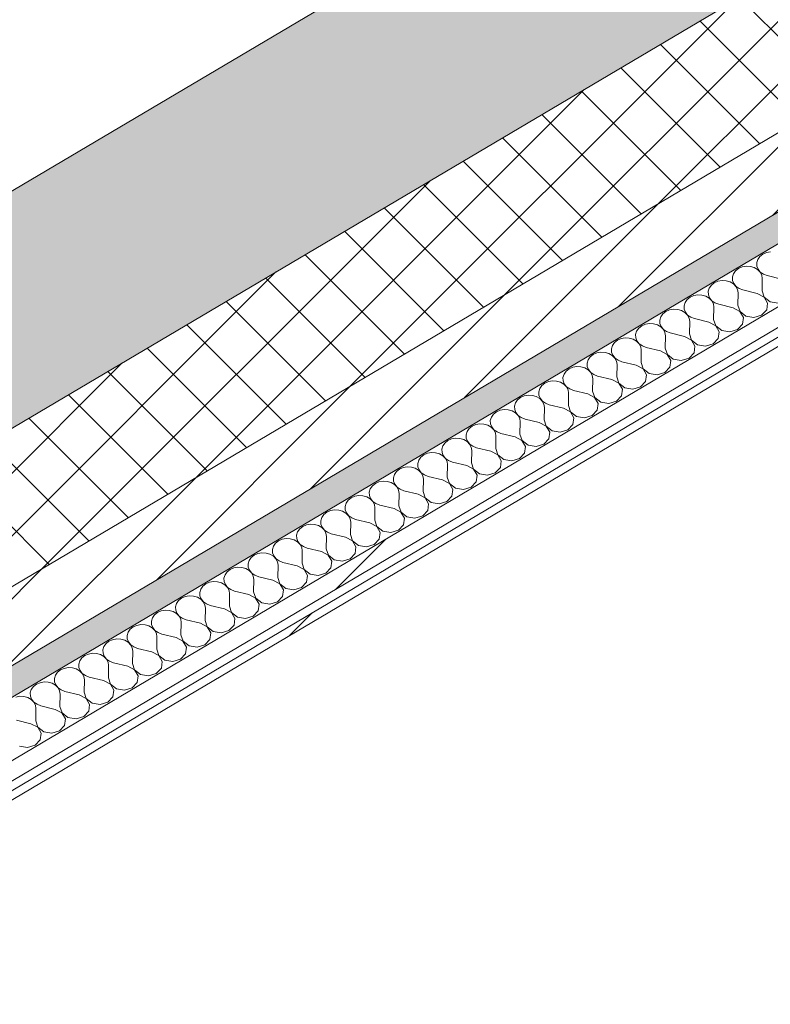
# Model space of a CAD drawing. Header units: millimetres. Extents: x -36631 to 27388, y -24993 to 6945.
# Tile 178 of 256: x 2972 to 3479, y -10883 to -10219. Entities that reach past the tile are written whole.
import ezdxf

# ---------------------------------------------------------------- set-up
doc = ezdxf.new("R2010")
doc.units = ezdxf.units.MM
doc.header["$MEASUREMENT"] = 0
doc.linetypes.add('Wipeout_Contour', pattern=[1000, 0, -1000])
doc.layers.add('12_FAÇ_Façana', color=7, linetype='Continuous')
doc.layers.add('Nuevo_08_E_Envans secs', color=7, linetype='Continuous')
for name, color, linetype, lineweight, true_color in [('12_FAÇ_Façana_Pluma_Nº__102', 7, 'Continuous', 5, 0xcccccc), ('12_FAÇ_Façana_Pluma_Nº__174', 7, 'Continuous', 13, 0xe4ad2c), ('12_FAÇ_Façana_Pluma_Nº__176', 7, 'Continuous', 15, 0x93a0c6), ('Nuevo_08_E_Envans secs_Pluma_Nº__102', 7, 'Continuous', 5, 0xcccccc), ('Nuevo_08_E_Envans secs_Pluma_Nº__171', 171, 'Continuous', 13, 0xaaaaff), ('Nuevo_08_E_Envans secs_Pluma_Nº__177', 7, 'Continuous', 15, 0xf7e046)]:
    doc.layers.add(name, color=color, linetype=linetype, lineweight=lineweight, true_color=true_color)
for name, color, linetype, lineweight in [('12_FAÇ_Façana_Pluma_Nº__2', 8, 'Continuous', 5), ('12_FAÇ_Façana_Pluma_Nº__7', 7, 'Continuous', 5), ('Nuevo_08_E_Envans secs_Pluma_Nº__1', 7, 'Continuous', 5)]:
    doc.layers.add(name, color=color, linetype=linetype, lineweight=lineweight)
pattern_1 = [(45, (0, 0), (-183.848, 183.848), [195, -65]), (45, (7e-14, 183.85), (-183.848, 183.848), [195, -65])]

# ---------------------------------------------------------------- blocks, each defined once
blk = doc.blocks.new('Elem Sección_95_1')
at = {"layer": '12_FAÇ_Façana_Pluma_Nº__102', "linetype": 'Continuous', "lineweight": 0, "true_color": 0xe5e5e5}
blk.add_hatch(color=254, dxfattribs=at).paths.add_polyline_path([(4284.89, -9553.71), (2489.31, -10617.06), (2533.01, -10665.95), (2537.3, -10663.41), (2568.51, -10698.33), (2564.22, -10700.87), (2582.94, -10721.83), (4378.52, -9658.48)])
at = {"layer": '12_FAÇ_Façana_Pluma_Nº__174', "linetype": 'Continuous', "lineweight": 13, "true_color": 0xe4ad2c}
h = blk.add_hatch(dxfattribs=at)
h.set_pattern_fill('SATE_Aislamiento_0001', color=42, style=0, pattern_type=2)
h.set_pattern_definition([(45, (0, 0), (-21.2132, 21.2132), []), (135, (0, 0), (21.2132, 21.2132), [])])
h.paths.add_polyline_path([(2582.94, -10721.83), (2645.36, -10791.68), (4440.94, -9728.33), (4378.52, -9658.48)])
at = {"layer": '12_FAÇ_Façana_Pluma_Nº__176', "linetype": 'Continuous', "lineweight": 0, "true_color": 0x495063}
blk.add_hatch(color=251, dxfattribs=at).paths.add_polyline_path([(2676.57, -10826.6), (2689.06, -10840.57), (4484.64, -9777.22), (4472.15, -9763.25)])
at = {"layer": '12_FAÇ_Façana_Pluma_Nº__2', "linetype": 'Continuous', "lineweight": 5}
h = blk.add_hatch(dxfattribs=at)
h.set_pattern_fill('Ceramic_0001', color=8, style=0, pattern_type=2)
h.set_pattern_definition([(45, (0, 0), (-21.2132, 21.2132), [])])
h.paths.add_polyline_path([(2645.36, -10791.68), (2676.57, -10826.6), (4472.15, -9763.25), (4440.94, -9728.33)])
at = {"layer": '12_FAÇ_Façana_Pluma_Nº__7', "color": 7, "linetype": 'Continuous', "lineweight": 5}
for p, q in [((4284.89, -9553.71), (2489.31, -10617.06)), ((4378.52, -9658.48), (2582.94, -10721.83)), ((4440.94, -9728.33), (2645.36, -10791.68)), ((4472.15, -9763.25), (2676.57, -10826.6))]:
    blk.add_line(p, q, dxfattribs=at)
blk = doc.blocks.new('*X410')
at = {"layer": 'Nuevo_08_E_Envans secs_Pluma_Nº__102', "color": 254, "linetype": 'Continuous', "lineweight": 5, "true_color": 0xcccccc}
for p, q in [((3471.73, -10378.47), (3470.33, -10380.43)), ((3473.74, -10376.9), (3471.73, -10378.47)), ((3476.2, -10375.83), (3473.74, -10376.9)), ((3478.93, -10375.34), (3476.2, -10375.83)), ((3462.58, -10385.03), (3459.85, -10385.51)), ((3465.36, -10385.17), (3462.58, -10385.03)), ((3470.33, -10380.43), (3469.64, -10382.63)), ((3469.64, -10382.63), (3469.72, -10384.9)), ((3469.72, -10384.9), (3470.55, -10387.07)), ((3453.98, -10390.11), (3453.3, -10392.31)), ((3455.39, -10388.15), (3453.98, -10390.11)), ((3457.39, -10386.58), (3455.39, -10388.15)), ((3459.85, -10385.51), (3457.39, -10386.58)), ((3467.99, -10385.92), (3465.36, -10385.17)), ((3470.27, -10387.24), (3467.99, -10385.92)), ((3472.01, -10389.01), (3470.27, -10387.24)), ((3470.55, -10387.07), (3472.08, -10388.97)), ((3473.1, -10391.1), (3472.01, -10389.01)), ((3472.08, -10388.97), (3474.19, -10390.45)), ((3473.44, -10393.35), (3473.1, -10391.1)), ((3474.19, -10390.45), (3476.71, -10391.41)), ((3486.37, -10393.83), (3476.71, -10391.41)), ((3439.04, -10397.83), (3437.64, -10399.8)), ((3441.05, -10396.26), (3439.04, -10397.83)), ((3443.51, -10395.19), (3441.05, -10396.26)), ((3446.23, -10394.71), (3443.51, -10395.19)), ((3449.02, -10394.85), (3446.23, -10394.71)), ((3451.64, -10395.61), (3449.02, -10394.85)), ((3453.92, -10396.92), (3451.64, -10395.61)), ((3453.3, -10392.31), (3453.37, -10394.58)), ((3453.37, -10394.58), (3454.2, -10396.75)), ((3455.67, -10398.69), (3453.92, -10396.92)), ((3454.2, -10396.75), (3455.73, -10398.65)), ((3473.3, -10401.57), (3473.44, -10393.35)), ((3427.16, -10404.87), (3424.7, -10405.94)), ((3429.89, -10404.39), (3427.16, -10404.87)), ((3432.67, -10404.53), (3429.89, -10404.39)), ((3435.3, -10405.29), (3432.67, -10404.53)), ((3437.64, -10399.8), (3436.95, -10401.99)), ((3436.95, -10401.99), (3437.02, -10404.26)), ((3437.02, -10404.26), (3437.86, -10406.43)), ((3456.75, -10400.78), (3455.67, -10398.69)), ((3455.73, -10398.65), (3457.84, -10400.13)), ((3457.1, -10403.03), (3456.75, -10400.78)), ((3456.95, -10411.25), (3457.1, -10403.03)), ((3457.84, -10400.13), (3460.37, -10401.09)), ((3470.03, -10403.51), (3460.37, -10401.09)), ((3474.66, -10405.96), (3470.03, -10403.51)), ((3473.3, -10401.57), (3474.73, -10405.92)), ((3421.29, -10409.48), (3420.6, -10411.68)), ((3420.6, -10411.68), (3420.68, -10413.94)), ((3422.69, -10407.51), (3421.29, -10409.48)), ((3424.7, -10405.94), (3422.69, -10407.51)), ((3437.57, -10406.6), (3435.3, -10405.29)), ((3439.32, -10408.37), (3437.57, -10406.6)), ((3437.86, -10406.43), (3439.39, -10408.33)), ((3440.41, -10410.46), (3439.32, -10408.37)), ((3439.39, -10408.33), (3441.49, -10409.81)), ((3440.75, -10412.71), (3440.41, -10410.46)), ((3441.49, -10409.81), (3444.02, -10410.77)), ((3453.68, -10413.19), (3444.02, -10410.77)), ((3456.95, -10411.25), (3458.38, -10415.6)), ((3477.02, -10410.02), (3474.66, -10405.96)), ((3474.73, -10405.92), (3478.75, -10409)), ((3476.41, -10414.49), (3477.02, -10410.02)), ((3478.75, -10409), (3484.16, -10409.9)), ((3406.35, -10417.19), (3404.94, -10419.16)), ((3408.35, -10415.62), (3406.35, -10417.19)), ((3410.81, -10414.55), (3408.35, -10415.62)), ((3413.54, -10414.07), (3410.81, -10414.55)), ((3416.32, -10414.21), (3413.54, -10414.07)), ((3418.95, -10414.97), (3416.32, -10414.21)), ((3421.22, -10416.28), (3418.95, -10414.97)), ((3420.68, -10413.94), (3421.51, -10416.11)), ((3422.97, -10418.05), (3421.22, -10416.28)), ((3421.51, -10416.11), (3423.04, -10418.01)), ((3424.06, -10420.14), (3422.97, -10418.05)), ((3423.04, -10418.01), (3425.15, -10419.49)), ((3440.6, -10420.94), (3440.75, -10412.71)), ((3458.31, -10415.64), (3453.68, -10413.19)), ((3460.68, -10419.7), (3458.31, -10415.64)), ((3458.38, -10415.6), (3462.4, -10418.68)), ((3467.81, -10419.58), (3473, -10418.03)), ((3473, -10418.03), (3476.41, -10414.49)), ((3394.47, -10424.23), (3392.01, -10425.3)), ((3397.19, -10423.75), (3394.47, -10424.23)), ((3399.97, -10423.89), (3397.19, -10423.75)), ((3402.6, -10424.65), (3399.97, -10423.89)), ((3404.88, -10425.96), (3402.6, -10424.65)), ((3404.94, -10419.16), (3404.25, -10421.36)), ((3404.25, -10421.36), (3404.33, -10423.63)), ((3404.33, -10423.63), (3405.16, -10425.79)), ((3424.4, -10422.39), (3424.06, -10420.14)), ((3424.26, -10430.62), (3424.4, -10422.39)), ((3425.15, -10419.49), (3427.67, -10420.45)), ((3437.33, -10422.87), (3427.67, -10420.45)), ((3441.97, -10425.32), (3437.33, -10422.87)), ((3440.6, -10420.94), (3442.03, -10425.28)), ((3456.65, -10427.71), (3460.06, -10424.17)), ((3460.06, -10424.17), (3460.68, -10419.7)), ((3462.4, -10418.68), (3467.81, -10419.58)), ((3388.6, -10428.84), (3387.91, -10431.04)), ((3387.91, -10431.04), (3387.98, -10433.31)), ((3390, -10426.88), (3388.6, -10428.84)), ((3392.01, -10425.3), (3390, -10426.88)), ((3406.63, -10427.73), (3404.88, -10425.96)), ((3405.16, -10425.79), (3406.69, -10427.69)), ((3407.71, -10429.82), (3406.63, -10427.73)), ((3406.69, -10427.69), (3408.8, -10429.17)), ((3408.06, -10432.07), (3407.71, -10429.82)), ((3408.8, -10429.17), (3411.33, -10430.13)), ((3420.99, -10432.55), (3411.33, -10430.13)), ((3424.26, -10430.62), (3425.69, -10434.96)), ((3444.33, -10429.38), (3441.97, -10425.32)), ((3442.03, -10425.28), (3446.06, -10428.36)), ((3443.71, -10433.85), (3444.33, -10429.38)), ((3446.06, -10428.36), (3451.47, -10429.26)), ((3451.47, -10429.26), (3456.65, -10427.71)), ((3373.65, -10436.56), (3372.25, -10438.52)), ((3375.66, -10434.98), (3373.65, -10436.56)), ((3378.12, -10433.91), (3375.66, -10434.98)), ((3380.84, -10433.43), (3378.12, -10433.91)), ((3383.63, -10433.57), (3380.84, -10433.43)), ((3386.26, -10434.33), (3383.63, -10433.57)), ((3388.53, -10435.64), (3386.26, -10434.33)), ((3387.98, -10433.31), (3388.82, -10435.47)), ((3390.28, -10437.41), (3388.53, -10435.64)), ((3388.82, -10435.47), (3390.34, -10437.37)), ((3391.37, -10439.5), (3390.28, -10437.41)), ((3390.34, -10437.37), (3392.45, -10438.86)), ((3407.91, -10440.3), (3408.06, -10432.07)), ((3425.62, -10435), (3420.99, -10432.55)), ((3427.98, -10439.06), (3425.62, -10435)), ((3425.69, -10434.96), (3429.71, -10438.04)), ((3429.71, -10438.04), (3435.12, -10438.94)), ((3435.12, -10438.94), (3440.31, -10437.39)), ((3440.31, -10437.39), (3443.71, -10433.85)), ((3359.31, -10444.66), (3357.3, -10446.24)), ((3361.77, -10443.59), (3359.31, -10444.66)), ((3364.5, -10443.11), (3361.77, -10443.59)), ((3367.28, -10443.25), (3364.5, -10443.11)), ((3369.91, -10444.01), (3367.28, -10443.25)), ((3372.18, -10445.32), (3369.91, -10444.01)), ((3372.25, -10438.52), (3371.56, -10440.72)), ((3371.56, -10440.72), (3371.63, -10442.99)), ((3371.63, -10442.99), (3372.47, -10445.15)), ((3391.71, -10441.75), (3391.37, -10439.5)), ((3391.56, -10449.98), (3391.71, -10441.75)), ((3392.45, -10438.86), (3394.98, -10439.82)), ((3404.64, -10442.23), (3394.98, -10439.82)), ((3409.27, -10444.68), (3404.64, -10442.23)), ((3407.91, -10440.3), (3409.34, -10444.64)), ((3411.64, -10448.74), (3409.27, -10444.68)), ((3409.34, -10444.64), (3413.36, -10447.72)), ((3423.96, -10447.07), (3427.37, -10443.53)), ((3427.37, -10443.53), (3427.98, -10439.06)), ((3355.9, -10448.2), (3355.21, -10450.4)), ((3355.21, -10450.4), (3355.29, -10452.67)), ((3357.3, -10446.24), (3355.9, -10448.2)), ((3373.93, -10447.09), (3372.18, -10445.32)), ((3372.47, -10445.15), (3374, -10447.05)), ((3375.02, -10449.18), (3373.93, -10447.09)), ((3374, -10447.05), (3376.11, -10448.54)), ((3375.36, -10451.43), (3375.02, -10449.18)), ((3375.21, -10459.66), (3375.36, -10451.43)), ((3376.11, -10448.54), (3378.63, -10449.5)), ((3388.29, -10451.91), (3378.63, -10449.5)), ((3391.56, -10449.98), (3392.99, -10454.32)), ((3411.02, -10453.21), (3411.64, -10448.74)), ((3413.36, -10447.72), (3418.77, -10448.62)), ((3418.77, -10448.62), (3423.96, -10447.07)), ((3339.56, -10457.88), (3338.87, -10460.08)), ((3340.96, -10455.92), (3339.56, -10457.88)), ((3342.96, -10454.34), (3340.96, -10455.92)), ((3345.42, -10453.27), (3342.96, -10454.34)), ((3348.15, -10452.79), (3345.42, -10453.27)), ((3350.93, -10452.93), (3348.15, -10452.79)), ((3353.56, -10453.69), (3350.93, -10452.93)), ((3355.84, -10455), (3353.56, -10453.69)), ((3355.29, -10452.67), (3356.12, -10454.83)), ((3357.58, -10456.77), (3355.84, -10455)), ((3356.12, -10454.83), (3357.65, -10456.73)), ((3358.67, -10458.86), (3357.58, -10456.77)), ((3357.65, -10456.73), (3359.76, -10458.22)), ((3359.76, -10458.22), (3362.28, -10459.18)), ((3392.93, -10454.36), (3388.29, -10451.91)), ((3395.29, -10458.42), (3392.93, -10454.36)), ((3392.99, -10454.32), (3397.01, -10457.4)), ((3397.01, -10457.4), (3402.43, -10458.3)), ((3402.43, -10458.3), (3407.61, -10456.75)), ((3407.61, -10456.75), (3411.02, -10453.21)), ((3326.62, -10464.02), (3324.61, -10465.6)), ((3329.08, -10462.95), (3326.62, -10464.02)), ((3331.8, -10462.47), (3329.08, -10462.95)), ((3334.59, -10462.61), (3331.8, -10462.47)), ((3337.21, -10463.37), (3334.59, -10462.61)), ((3339.49, -10464.68), (3337.21, -10463.37)), ((3338.87, -10460.08), (3338.94, -10462.35)), ((3338.94, -10462.35), (3339.77, -10464.51)), ((3341.24, -10466.45), (3339.49, -10464.68)), ((3339.77, -10464.51), (3341.3, -10466.41)), ((3359.02, -10461.11), (3358.67, -10458.86)), ((3358.87, -10469.34), (3359.02, -10461.11)), ((3371.94, -10461.59), (3362.28, -10459.18)), ((3376.58, -10464.04), (3371.94, -10461.59)), ((3375.21, -10459.66), (3376.65, -10464)), ((3378.94, -10468.1), (3376.58, -10464.04)), ((3376.65, -10464), (3380.67, -10467.08)), ((3391.26, -10466.43), (3394.67, -10462.89)), ((3394.67, -10462.89), (3395.29, -10458.42)), ((3323.21, -10467.56), (3322.52, -10469.76)), ((3322.52, -10469.76), (3322.59, -10472.03)), ((3324.61, -10465.6), (3323.21, -10467.56)), ((3342.32, -10468.54), (3341.24, -10466.45)), ((3341.3, -10466.41), (3343.41, -10467.9)), ((3342.67, -10470.79), (3342.32, -10468.54)), ((3342.52, -10479.02), (3342.67, -10470.79)), ((3343.41, -10467.9), (3345.94, -10468.86)), ((3355.6, -10471.28), (3345.94, -10468.86)), ((3360.23, -10473.72), (3355.6, -10471.28)), ((3358.87, -10469.34), (3360.3, -10473.68)), ((3378.33, -10472.57), (3378.94, -10468.1)), ((3380.67, -10467.08), (3386.08, -10467.98)), ((3386.08, -10467.98), (3391.26, -10466.43)), ((3306.86, -10477.24), (3306.17, -10479.44)), ((3308.26, -10475.28), (3306.86, -10477.24)), ((3310.27, -10473.7), (3308.26, -10475.28)), ((3312.73, -10472.63), (3310.27, -10473.7)), ((3315.46, -10472.15), (3312.73, -10472.63)), ((3318.24, -10472.3), (3315.46, -10472.15)), ((3320.87, -10473.05), (3318.24, -10472.3)), ((3323.14, -10474.36), (3320.87, -10473.05)), ((3322.59, -10472.03), (3323.43, -10474.2)), ((3324.89, -10476.13), (3323.14, -10474.36)), ((3323.43, -10474.2), (3324.96, -10476.09)), ((3325.98, -10478.22), (3324.89, -10476.13)), ((3324.96, -10476.09), (3327.06, -10477.58)), ((3327.06, -10477.58), (3329.59, -10478.54)), ((3362.59, -10477.78), (3360.23, -10473.72)), ((3360.3, -10473.68), (3364.32, -10476.76)), ((3361.98, -10482.25), (3362.59, -10477.78)), ((3364.32, -10476.76), (3369.73, -10477.66)), ((3369.73, -10477.66), (3374.92, -10476.11)), ((3374.92, -10476.11), (3378.33, -10472.57)), ((3293.92, -10483.38), (3291.92, -10484.96)), ((3296.38, -10482.31), (3293.92, -10483.38)), ((3299.11, -10481.83), (3296.38, -10482.31)), ((3301.89, -10481.98), (3299.11, -10481.83)), ((3304.52, -10482.73), (3301.89, -10481.98)), ((3306.8, -10484.04), (3304.52, -10482.73)), ((3306.17, -10479.44), (3306.25, -10481.71)), ((3306.25, -10481.71), (3307.08, -10483.88)), ((3308.54, -10485.81), (3306.8, -10484.04)), ((3307.08, -10483.88), (3308.61, -10485.77)), ((3326.32, -10480.47), (3325.98, -10478.22)), ((3326.17, -10488.7), (3326.32, -10480.47)), ((3339.25, -10480.96), (3329.59, -10478.54)), ((3343.89, -10483.4), (3339.25, -10480.96)), ((3342.52, -10479.02), (3343.95, -10483.36)), ((3346.25, -10487.47), (3343.89, -10483.4)), ((3343.95, -10483.36), (3347.97, -10486.44)), ((3358.57, -10485.79), (3361.98, -10482.25)), ((3282.76, -10491.51), (3280.04, -10492)), ((3285.54, -10491.66), (3282.76, -10491.51)), ((3290.51, -10486.92), (3289.82, -10489.12)), ((3289.82, -10489.12), (3289.9, -10491.39)), ((3289.9, -10491.39), (3290.73, -10493.56)), ((3291.92, -10484.96), (3290.51, -10486.92)), ((3309.63, -10487.9), (3308.54, -10485.81)), ((3308.61, -10485.77), (3310.72, -10487.26)), ((3309.97, -10490.16), (3309.63, -10487.9)), ((3309.83, -10498.38), (3309.97, -10490.16)), ((3310.72, -10487.26), (3313.24, -10488.22)), ((3322.9, -10490.64), (3313.24, -10488.22)), ((3327.54, -10493.08), (3322.9, -10490.64)), ((3326.17, -10488.7), (3327.6, -10493.04)), ((3345.63, -10491.93), (3346.25, -10487.47)), ((3347.97, -10486.44), (3353.39, -10487.34)), ((3353.39, -10487.34), (3358.57, -10485.79)), ((3274.17, -10496.6), (3273.48, -10498.8)), ((3275.57, -10494.64), (3274.17, -10496.6)), ((3277.58, -10493.07), (3275.57, -10494.64)), ((3280.04, -10492), (3277.58, -10493.07)), ((3288.17, -10492.41), (3285.54, -10491.66)), ((3290.45, -10493.73), (3288.17, -10492.41)), ((3292.2, -10495.49), (3290.45, -10493.73)), ((3290.73, -10493.56), (3292.26, -10495.45)), ((3293.28, -10497.58), (3292.2, -10495.49)), ((3292.26, -10495.45), (3294.37, -10496.94)), ((3293.63, -10499.84), (3293.28, -10497.58)), ((3294.37, -10496.94), (3296.9, -10497.9)), ((3306.56, -10500.32), (3296.9, -10497.9)), ((3329.9, -10497.15), (3327.54, -10493.08)), ((3327.6, -10493.04), (3331.63, -10496.12)), ((3329.29, -10501.61), (3329.9, -10497.15)), ((3331.63, -10496.12), (3337.04, -10497.02)), ((3337.04, -10497.02), (3342.22, -10495.47)), ((3342.22, -10495.47), (3345.63, -10491.93)), ((3259.22, -10504.32), (3257.82, -10506.28)), ((3261.23, -10502.75), (3259.22, -10504.32)), ((3263.69, -10501.68), (3261.23, -10502.75)), ((3266.41, -10501.19), (3263.69, -10501.68)), ((3269.2, -10501.34), (3266.41, -10501.19)), ((3271.83, -10502.09), (3269.2, -10501.34)), ((3274.1, -10503.41), (3271.83, -10502.09)), ((3273.48, -10498.8), (3273.55, -10501.07)), ((3273.55, -10501.07), (3274.39, -10503.24)), ((3275.85, -10505.17), (3274.1, -10503.41)), ((3274.39, -10503.24), (3275.91, -10505.14)), ((3293.48, -10508.06), (3293.63, -10499.84)), ((3311.19, -10502.76), (3306.56, -10500.32)), ((3309.83, -10498.38), (3311.26, -10502.72)), ((3313.55, -10506.83), (3311.19, -10502.76)), ((3311.26, -10502.72), (3315.28, -10505.8)), ((3325.88, -10505.15), (3329.29, -10501.61)), ((3247.34, -10511.36), (3244.88, -10512.43)), ((3250.07, -10510.88), (3247.34, -10511.36)), ((3252.85, -10511.02), (3250.07, -10510.88)), ((3255.48, -10511.77), (3252.85, -10511.02)), ((3257.82, -10506.28), (3257.13, -10508.48)), ((3257.13, -10508.48), (3257.21, -10510.75)), ((3257.21, -10510.75), (3258.04, -10512.92)), ((3276.94, -10507.26), (3275.85, -10505.17)), ((3275.91, -10505.14), (3278.02, -10506.62)), ((3277.28, -10509.52), (3276.94, -10507.26)), ((3277.13, -10517.74), (3277.28, -10509.52)), ((3278.02, -10506.62), (3280.55, -10507.58)), ((3290.21, -10510), (3280.55, -10507.58)), ((3294.84, -10512.44), (3290.21, -10510)), ((3293.48, -10508.06), (3294.91, -10512.4)), ((3309.53, -10514.83), (3312.94, -10511.3)), ((3312.94, -10511.3), (3313.55, -10506.83)), ((3315.28, -10505.8), (3320.69, -10506.7)), ((3320.69, -10506.7), (3325.88, -10505.15)), ((3241.47, -10515.96), (3240.78, -10518.16)), ((3242.88, -10514), (3241.47, -10515.96)), ((3244.88, -10512.43), (3242.88, -10514)), ((3257.75, -10513.09), (3255.48, -10511.77)), ((3259.5, -10514.86), (3257.75, -10513.09)), ((3258.04, -10512.92), (3259.57, -10514.82)), ((3260.59, -10516.95), (3259.5, -10514.86)), ((3259.57, -10514.82), (3261.68, -10516.3)), ((3260.93, -10519.2), (3260.59, -10516.95)), ((3261.68, -10516.3), (3264.2, -10517.26)), ((3273.86, -10519.68), (3264.2, -10517.26)), ((3277.13, -10517.74), (3278.56, -10522.09)), ((3297.21, -10516.51), (3294.84, -10512.44)), ((3294.91, -10512.4), (3298.93, -10515.49)), ((3296.59, -10520.98), (3297.21, -10516.51)), ((3298.93, -10515.49), (3304.34, -10516.38)), ((3304.34, -10516.38), (3309.53, -10514.83)), ((3226.53, -10523.68), (3225.13, -10525.65)), ((3228.54, -10522.11), (3226.53, -10523.68)), ((3231, -10521.04), (3228.54, -10522.11)), ((3233.72, -10520.56), (3231, -10521.04)), ((3236.5, -10520.7), (3233.72, -10520.56)), ((3239.13, -10521.46), (3236.5, -10520.7)), ((3241.41, -10522.77), (3239.13, -10521.46)), ((3240.78, -10518.16), (3240.86, -10520.43)), ((3240.86, -10520.43), (3241.69, -10522.6)), ((3243.15, -10524.54), (3241.41, -10522.77)), ((3241.69, -10522.6), (3243.22, -10524.5)), ((3244.24, -10526.63), (3243.15, -10524.54)), ((3243.22, -10524.5), (3245.33, -10525.98)), ((3260.78, -10527.42), (3260.93, -10519.2)), ((3278.5, -10522.12), (3273.86, -10519.68)), ((3280.86, -10526.19), (3278.5, -10522.12)), ((3278.56, -10522.09), (3282.59, -10525.17)), ((3288, -10526.07), (3293.18, -10524.51)), ((3293.18, -10524.51), (3296.59, -10520.98)), ((3214.65, -10530.72), (3212.19, -10531.79)), ((3217.37, -10530.24), (3214.65, -10530.72)), ((3220.16, -10530.38), (3217.37, -10530.24)), ((3222.79, -10531.14), (3220.16, -10530.38)), ((3225.06, -10532.45), (3222.79, -10531.14)), ((3225.13, -10525.65), (3224.44, -10527.84)), ((3224.44, -10527.84), (3224.51, -10530.11)), ((3224.51, -10530.11), (3225.34, -10532.28)), ((3244.59, -10528.88), (3244.24, -10526.63)), ((3244.44, -10537.1), (3244.59, -10528.88)), ((3245.33, -10525.98), (3247.86, -10526.94)), ((3257.52, -10529.36), (3247.86, -10526.94)), ((3262.15, -10531.81), (3257.52, -10529.36)), ((3260.78, -10527.42), (3262.22, -10531.77)), ((3276.84, -10534.2), (3280.24, -10530.66)), ((3280.24, -10530.66), (3280.86, -10526.19)), ((3282.59, -10525.17), (3288, -10526.07)), ((3208.78, -10535.33), (3208.09, -10537.53)), ((3208.09, -10537.53), (3208.16, -10539.79)), ((3210.18, -10533.36), (3208.78, -10535.33)), ((3212.19, -10531.79), (3210.18, -10533.36)), ((3226.81, -10534.22), (3225.06, -10532.45)), ((3225.34, -10532.28), (3226.87, -10534.18)), ((3227.89, -10536.31), (3226.81, -10534.22)), ((3226.87, -10534.18), (3228.98, -10535.66)), ((3228.24, -10538.56), (3227.89, -10536.31)), ((3228.98, -10535.66), (3231.51, -10536.62)), ((3241.17, -10539.04), (3231.51, -10536.62)), ((3244.44, -10537.1), (3245.87, -10541.45)), ((3264.51, -10535.87), (3262.15, -10531.81)), ((3262.22, -10531.77), (3266.24, -10534.85)), ((3263.9, -10540.34), (3264.51, -10535.87)), ((3266.24, -10534.85), (3271.65, -10535.75)), ((3271.65, -10535.75), (3276.84, -10534.2)), ((3193.83, -10543.04), (3192.43, -10545.01)), ((3195.84, -10541.47), (3193.83, -10543.04)), ((3198.3, -10540.4), (3195.84, -10541.47)), ((3201.03, -10539.92), (3198.3, -10540.4)), ((3203.81, -10540.06), (3201.03, -10539.92)), ((3206.44, -10540.82), (3203.81, -10540.06)), ((3208.71, -10542.13), (3206.44, -10540.82)), ((3208.16, -10539.79), (3209, -10541.96)), ((3210.46, -10543.9), (3208.71, -10542.13)), ((3209, -10541.96), (3210.53, -10543.86)), ((3211.55, -10545.99), (3210.46, -10543.9)), ((3210.53, -10543.86), (3212.63, -10545.34)), ((3228.09, -10546.79), (3228.24, -10538.56)), ((3245.8, -10541.49), (3241.17, -10539.04)), ((3248.17, -10545.55), (3245.8, -10541.49)), ((3245.87, -10541.45), (3249.89, -10544.53)), ((3249.89, -10544.53), (3255.3, -10545.43)), ((3255.3, -10545.43), (3260.49, -10543.88)), ((3260.49, -10543.88), (3263.9, -10540.34)), ((3179.49, -10551.15), (3177.49, -10552.73)), ((3181.95, -10550.08), (3179.49, -10551.15)), ((3184.68, -10549.6), (3181.95, -10550.08)), ((3187.46, -10549.74), (3184.68, -10549.6)), ((3190.09, -10550.5), (3187.46, -10549.74)), ((3192.37, -10551.81), (3190.09, -10550.5)), ((3192.43, -10545.01), (3191.74, -10547.21)), ((3191.74, -10547.21), (3191.82, -10549.48)), ((3191.82, -10549.48), (3192.65, -10551.64)), ((3211.89, -10548.24), (3211.55, -10545.99)), ((3211.74, -10556.47), (3211.89, -10548.24)), ((3212.63, -10545.34), (3215.16, -10546.3)), ((3224.82, -10548.72), (3215.16, -10546.3)), ((3229.46, -10551.17), (3224.82, -10548.72)), ((3228.09, -10546.79), (3229.52, -10551.13)), ((3231.82, -10555.23), (3229.46, -10551.17)), ((3229.52, -10551.13), (3233.54, -10554.21)), ((3244.14, -10553.56), (3247.55, -10550.02)), ((3247.55, -10550.02), (3248.17, -10545.55)), ((3176.09, -10554.69), (3175.4, -10556.89)), ((3175.4, -10556.89), (3175.47, -10559.16)), ((3177.49, -10552.73), (3176.09, -10554.69)), ((3194.11, -10553.58), (3192.37, -10551.81)), ((3192.65, -10551.64), (3194.18, -10553.54)), ((3195.2, -10555.67), (3194.11, -10553.58)), ((3194.18, -10553.54), (3196.29, -10555.02)), ((3195.54, -10557.92), (3195.2, -10555.67)), ((3195.4, -10566.15), (3195.54, -10557.92)), ((3196.29, -10555.02), (3198.81, -10555.98)), ((3208.47, -10558.4), (3198.81, -10555.98)), ((3211.74, -10556.47), (3213.18, -10560.81)), ((3231.2, -10559.7), (3231.82, -10555.23)), ((3233.54, -10554.21), (3238.96, -10555.11)), ((3238.96, -10555.11), (3244.14, -10553.56)), ((3159.74, -10564.37), (3159.05, -10566.57)), ((3161.14, -10562.41), (3159.74, -10564.37)), ((3163.15, -10560.83), (3161.14, -10562.41)), ((3165.61, -10559.76), (3163.15, -10560.83)), ((3168.33, -10559.28), (3165.61, -10559.76)), ((3171.12, -10559.42), (3168.33, -10559.28)), ((3173.74, -10560.18), (3171.12, -10559.42)), ((3176.02, -10561.49), (3173.74, -10560.18)), ((3175.47, -10559.16), (3176.3, -10561.32)), ((3177.77, -10563.26), (3176.02, -10561.49)), ((3176.3, -10561.32), (3177.83, -10563.22)), ((3178.85, -10565.35), (3177.77, -10563.26)), ((3177.83, -10563.22), (3179.94, -10564.71)), ((3213.11, -10560.85), (3208.47, -10558.4)), ((3215.47, -10564.91), (3213.11, -10560.85)), ((3213.18, -10560.81), (3217.2, -10563.89)), ((3217.2, -10563.89), (3222.61, -10564.79)), ((3222.61, -10564.79), (3227.79, -10563.24)), ((3227.79, -10563.24), (3231.2, -10559.7)), ((3146.8, -10570.51), (3144.79, -10572.09)), ((3149.26, -10569.44), (3146.8, -10570.51)), ((3151.99, -10568.96), (3149.26, -10569.44)), ((3154.77, -10569.1), (3151.99, -10568.96)), ((3157.4, -10569.86), (3154.77, -10569.1)), ((3159.67, -10571.17), (3157.4, -10569.86)), ((3159.05, -10566.57), (3159.12, -10568.84)), ((3159.12, -10568.84), (3159.96, -10571)), ((3161.42, -10572.94), (3159.67, -10571.17)), ((3159.96, -10571), (3161.49, -10572.9)), ((3179.2, -10567.6), (3178.85, -10565.35)), ((3179.05, -10575.83), (3179.2, -10567.6)), ((3179.94, -10564.71), (3182.47, -10565.67)), ((3192.13, -10568.08), (3182.47, -10565.67)), ((3196.76, -10570.53), (3192.13, -10568.08)), ((3195.4, -10566.15), (3196.83, -10570.49)), ((3199.12, -10574.59), (3196.76, -10570.53)), ((3196.83, -10570.49), (3200.85, -10573.57)), ((3211.45, -10572.92), (3214.86, -10569.38)), ((3214.86, -10569.38), (3215.47, -10564.91)), ((3143.39, -10574.05), (3142.7, -10576.25)), ((3142.7, -10576.25), (3142.78, -10578.52)), ((3144.79, -10572.09), (3143.39, -10574.05)), ((3162.51, -10575.03), (3161.42, -10572.94)), ((3161.49, -10572.9), (3163.59, -10574.39)), ((3162.85, -10577.28), (3162.51, -10575.03)), ((3162.7, -10585.51), (3162.85, -10577.28)), ((3163.59, -10574.39), (3166.12, -10575.35)), ((3175.78, -10577.76), (3166.12, -10575.35)), ((3180.41, -10580.21), (3175.78, -10577.76)), ((3179.05, -10575.83), (3180.48, -10580.17)), ((3198.51, -10579.06), (3199.12, -10574.59)), ((3200.85, -10573.57), (3206.26, -10574.47)), ((3206.26, -10574.47), (3211.45, -10572.92)), ((3127.04, -10583.73), (3126.35, -10585.93)), ((3128.45, -10581.77), (3127.04, -10583.73)), ((3130.45, -10580.19), (3128.45, -10581.77)), ((3132.91, -10579.12), (3130.45, -10580.19)), ((3135.64, -10578.64), (3132.91, -10579.12)), ((3138.42, -10578.78), (3135.64, -10578.64)), ((3141.05, -10579.54), (3138.42, -10578.78)), ((3143.33, -10580.85), (3141.05, -10579.54)), ((3142.78, -10578.52), (3143.61, -10580.68)), ((3145.07, -10582.62), (3143.33, -10580.85)), ((3143.61, -10580.68), (3145.14, -10582.58)), ((3146.16, -10584.71), (3145.07, -10582.62)), ((3145.14, -10582.58), (3147.25, -10584.07)), ((3147.25, -10584.07), (3149.77, -10585.03)), ((3182.78, -10584.27), (3180.41, -10580.21)), ((3180.48, -10580.17), (3184.5, -10583.25)), ((3182.16, -10588.74), (3182.78, -10584.27)), ((3184.5, -10583.25), (3189.92, -10584.15)), ((3189.92, -10584.15), (3195.1, -10582.6)), ((3195.1, -10582.6), (3198.51, -10579.06)), ((3114.11, -10589.87), (3112.1, -10591.45)), ((3116.57, -10588.8), (3114.11, -10589.87)), ((3119.29, -10588.32), (3116.57, -10588.8)), ((3122.07, -10588.46), (3119.29, -10588.32)), ((3124.7, -10589.22), (3122.07, -10588.46)), ((3126.98, -10590.53), (3124.7, -10589.22)), ((3126.35, -10585.93), (3126.43, -10588.2)), ((3126.43, -10588.2), (3127.26, -10590.36)), ((3128.73, -10592.3), (3126.98, -10590.53)), ((3127.26, -10590.36), (3128.79, -10592.26)), ((3146.5, -10586.96), (3146.16, -10584.71)), ((3146.36, -10595.19), (3146.5, -10586.96)), ((3159.43, -10587.44), (3149.77, -10585.03)), ((3164.07, -10589.89), (3159.43, -10587.44)), ((3162.7, -10585.51), (3164.13, -10589.85)), ((3166.43, -10593.95), (3164.07, -10589.89)), ((3164.13, -10589.85), (3168.16, -10592.93)), ((3178.75, -10592.28), (3182.16, -10588.74)), ((3110.7, -10593.41), (3110.01, -10595.61)), ((3110.01, -10595.61), (3110.08, -10597.88)), ((3110.08, -10597.88), (3110.92, -10600.05)), ((3112.1, -10591.45), (3110.7, -10593.41)), ((3129.81, -10594.39), (3128.73, -10592.3)), ((3128.79, -10592.26), (3130.9, -10593.75)), ((3130.16, -10596.64), (3129.81, -10594.39)), ((3130.01, -10604.87), (3130.16, -10596.64)), ((3130.9, -10593.75), (3133.43, -10594.71)), ((3143.09, -10597.13), (3133.43, -10594.71)), ((3147.72, -10599.57), (3143.09, -10597.13)), ((3146.36, -10595.19), (3147.79, -10599.53)), ((3165.82, -10598.42), (3166.43, -10593.95)), ((3168.16, -10592.93), (3173.57, -10593.83)), ((3173.57, -10593.83), (3178.75, -10592.28)), ((3094.35, -10603.09), (3093.66, -10605.29)), ((3095.75, -10601.13), (3094.35, -10603.09)), ((3097.76, -10599.55), (3095.75, -10601.13)), ((3100.22, -10598.48), (3097.76, -10599.55)), ((3102.94, -10598), (3100.22, -10598.48)), ((3105.73, -10598.15), (3102.94, -10598)), ((3108.36, -10598.9), (3105.73, -10598.15)), ((3110.63, -10600.21), (3108.36, -10598.9)), ((3112.38, -10601.98), (3110.63, -10600.21)), ((3110.92, -10600.05), (3112.44, -10601.94)), ((3113.47, -10604.07), (3112.38, -10601.98)), ((3112.44, -10601.94), (3114.55, -10603.43)), ((3113.81, -10606.32), (3113.47, -10604.07)), ((3114.55, -10603.43), (3117.08, -10604.39)), ((3126.74, -10606.81), (3117.08, -10604.39)), ((3150.08, -10603.63), (3147.72, -10599.57)), ((3147.79, -10599.53), (3151.81, -10602.61)), ((3149.47, -10608.1), (3150.08, -10603.63)), ((3151.81, -10602.61), (3157.22, -10603.51)), ((3157.22, -10603.51), (3162.41, -10601.96)), ((3162.41, -10601.96), (3165.82, -10598.42)), ((3079.4, -10610.81), (3078, -10612.77)), ((3081.41, -10609.23), (3079.4, -10610.81)), ((3083.87, -10608.16), (3081.41, -10609.23)), ((3086.6, -10607.68), (3083.87, -10608.16)), ((3089.38, -10607.83), (3086.6, -10607.68)), ((3092.01, -10608.58), (3089.38, -10607.83)), ((3094.28, -10609.89), (3092.01, -10608.58)), ((3093.66, -10605.29), (3093.73, -10607.56)), ((3093.73, -10607.56), (3094.57, -10609.73)), ((3096.03, -10611.66), (3094.28, -10609.89)), ((3094.57, -10609.73), (3096.1, -10611.62)), ((3113.66, -10614.55), (3113.81, -10606.32)), ((3131.37, -10609.25), (3126.74, -10606.81)), ((3130.01, -10604.87), (3131.44, -10609.21)), ((3133.74, -10613.32), (3131.37, -10609.25)), ((3131.44, -10609.21), (3135.46, -10612.29)), ((3146.06, -10611.64), (3149.47, -10608.1)), ((3070.25, -10617.36), (3067.53, -10617.85)), ((3073.03, -10617.51), (3070.25, -10617.36)), ((3075.66, -10618.26), (3073.03, -10617.51)), ((3078, -10612.77), (3077.31, -10614.97)), ((3077.31, -10614.97), (3077.39, -10617.24)), ((3077.39, -10617.24), (3078.22, -10619.41)), ((3097.12, -10613.75), (3096.03, -10611.66)), ((3096.1, -10611.62), (3098.21, -10613.11)), ((3097.46, -10616.01), (3097.12, -10613.75)), ((3097.31, -10624.23), (3097.46, -10616.01)), ((3098.21, -10613.11), (3100.73, -10614.07)), ((3110.39, -10616.49), (3100.73, -10614.07)), ((3115.03, -10618.93), (3110.39, -10616.49)), ((3113.66, -10614.55), (3115.09, -10618.89)), ((3129.71, -10621.32), (3133.12, -10617.78)), ((3133.12, -10617.78), (3133.74, -10613.32)), ((3135.46, -10612.29), (3140.87, -10613.19)), ((3140.87, -10613.19), (3146.06, -10611.64)), ((3061.66, -10622.45), (3060.97, -10624.65)), ((3063.06, -10620.49), (3061.66, -10622.45)), ((3065.07, -10618.92), (3063.06, -10620.49)), ((3067.53, -10617.85), (3065.07, -10618.92)), ((3077.94, -10619.58), (3075.66, -10618.26)), ((3079.68, -10621.34), (3077.94, -10619.58)), ((3078.22, -10619.41), (3079.75, -10621.3)), ((3080.77, -10623.43), (3079.68, -10621.34)), ((3079.75, -10621.3), (3081.86, -10622.79)), ((3081.12, -10625.69), (3080.77, -10623.43)), ((3081.86, -10622.79), (3084.39, -10623.75)), ((3094.05, -10626.17), (3084.39, -10623.75)), ((3097.31, -10624.23), (3098.75, -10628.57)), ((3117.39, -10623), (3115.03, -10618.93)), ((3115.09, -10618.89), (3119.12, -10621.97)), ((3116.77, -10627.46), (3117.39, -10623)), ((3119.12, -10621.97), (3124.53, -10622.87)), ((3124.53, -10622.87), (3129.71, -10621.32)), ((3046.71, -10630.17), (3045.31, -10632.13)), ((3048.72, -10628.6), (3046.71, -10630.17)), ((3051.18, -10627.53), (3048.72, -10628.6)), ((3053.9, -10627.04), (3051.18, -10627.53)), ((3056.69, -10627.19), (3053.9, -10627.04)), ((3059.31, -10627.94), (3056.69, -10627.19)), ((3061.59, -10629.26), (3059.31, -10627.94)), ((3060.97, -10624.65), (3061.04, -10626.92)), ((3061.04, -10626.92), (3061.87, -10629.09)), ((3063.34, -10631.02), (3061.59, -10629.26)), ((3061.87, -10629.09), (3063.4, -10630.99)), ((3064.42, -10633.11), (3063.34, -10631.02)), ((3063.4, -10630.99), (3065.51, -10632.47)), ((3080.97, -10633.91), (3081.12, -10625.69)), ((3098.68, -10628.61), (3094.05, -10626.17)), ((3101.04, -10632.68), (3098.68, -10628.61)), ((3098.75, -10628.57), (3102.77, -10631.65)), ((3108.18, -10632.55), (3113.36, -10631)), ((3113.36, -10631), (3116.77, -10627.46)), ((3034.83, -10637.21), (3032.37, -10638.28)), ((3037.56, -10636.73), (3034.83, -10637.21)), ((3040.34, -10636.87), (3037.56, -10636.73)), ((3042.97, -10637.62), (3040.34, -10636.87)), ((3045.24, -10638.94), (3042.97, -10637.62)), ((3045.31, -10632.13), (3044.62, -10634.33)), ((3044.62, -10634.33), (3044.69, -10636.6)), ((3044.69, -10636.6), (3045.53, -10638.77)), ((3064.77, -10635.37), (3064.42, -10633.11)), ((3064.62, -10643.59), (3064.77, -10635.37)), ((3065.51, -10632.47), (3068.04, -10633.43)), ((3077.7, -10635.85), (3068.04, -10633.43)), ((3082.33, -10638.29), (3077.7, -10635.85)), ((3080.97, -10633.91), (3082.4, -10638.25)), ((3097.02, -10640.68), (3100.43, -10637.15)), ((3100.43, -10637.15), (3101.04, -10632.68)), ((3102.77, -10631.65), (3108.18, -10632.55)), ((3028.96, -10641.81), (3028.27, -10644.01)), ((3028.27, -10644.01), (3028.35, -10646.28)), ((3030.36, -10639.85), (3028.96, -10641.81)), ((3032.37, -10638.28), (3030.36, -10639.85)), ((3046.99, -10640.71), (3045.24, -10638.94)), ((3045.53, -10638.77), (3047.06, -10640.67)), ((3048.08, -10642.8), (3046.99, -10640.71)), ((3047.06, -10640.67), (3049.16, -10642.15)), ((3048.42, -10645.05), (3048.08, -10642.8)), ((3049.16, -10642.15), (3051.69, -10643.11)), ((3061.35, -10645.53), (3051.69, -10643.11)), ((3064.62, -10643.59), (3066.05, -10647.94)), ((3084.7, -10642.36), (3082.33, -10638.29)), ((3082.4, -10638.25), (3086.42, -10641.34)), ((3084.08, -10646.83), (3084.7, -10642.36)), ((3086.42, -10641.34), (3091.83, -10642.23)), ((3091.83, -10642.23), (3097.02, -10640.68)), ((3014.02, -10649.53), (3012.61, -10651.5)), ((3016.02, -10647.96), (3014.02, -10649.53)), ((3018.48, -10646.89), (3016.02, -10647.96)), ((3021.21, -10646.41), (3018.48, -10646.89)), ((3023.99, -10646.55), (3021.21, -10646.41)), ((3026.62, -10647.31), (3023.99, -10646.55)), ((3028.9, -10648.62), (3026.62, -10647.31)), ((3028.35, -10646.28), (3029.18, -10648.45)), ((3030.64, -10650.39), (3028.9, -10648.62)), ((3029.18, -10648.45), (3030.71, -10650.35)), ((3031.73, -10652.48), (3030.64, -10650.39)), ((3030.71, -10650.35), (3032.82, -10651.83)), ((3048.27, -10653.27), (3048.42, -10645.05)), ((3065.99, -10647.97), (3061.35, -10645.53)), ((3068.35, -10652.04), (3065.99, -10647.97)), ((3066.05, -10647.94), (3070.07, -10651.02)), ((3070.07, -10651.02), (3075.49, -10651.92)), ((3075.49, -10651.92), (3080.67, -10650.36)), ((3080.67, -10650.36), (3084.08, -10646.83)), ((2999.68, -10657.64), (2997.67, -10659.21)), ((3002.14, -10656.57), (2999.68, -10657.64)), ((3004.86, -10656.09), (3002.14, -10656.57)), ((3007.64, -10656.23), (3004.86, -10656.09)), ((3010.27, -10656.99), (3007.64, -10656.23)), ((3012.55, -10658.3), (3010.27, -10656.99)), ((3012.61, -10651.5), (3011.92, -10653.69)), ((3011.92, -10653.69), (3012, -10655.96)), ((3012, -10655.96), (3012.83, -10658.13)), ((3032.07, -10654.73), (3031.73, -10652.48)), ((3031.93, -10662.95), (3032.07, -10654.73)), ((3032.82, -10651.83), (3035.34, -10652.79)), ((3045, -10655.21), (3035.34, -10652.79)), ((3049.64, -10657.66), (3045, -10655.21)), ((3048.27, -10653.27), (3049.7, -10657.62)), ((3052, -10661.72), (3049.64, -10657.66)), ((3049.7, -10657.62), (3053.73, -10660.7)), ((3064.32, -10660.05), (3067.73, -10656.51)), ((3067.73, -10656.51), (3068.35, -10652.04)), ((2996.27, -10661.18), (2995.58, -10663.38)), ((2995.58, -10663.38), (2995.65, -10665.64)), ((2997.67, -10659.21), (2996.27, -10661.18)), ((3014.3, -10660.07), (3012.55, -10658.3)), ((3012.83, -10658.13), (3014.36, -10660.03)), ((3015.38, -10662.16), (3014.3, -10660.07)), ((3014.36, -10660.03), (3016.47, -10661.51)), ((3015.73, -10664.41), (3015.38, -10662.16)), ((3016.47, -10661.51), (3019, -10662.47)), ((3028.66, -10664.89), (3019, -10662.47)), ((3031.93, -10662.95), (3033.36, -10667.3)), ((3051.39, -10666.19), (3052, -10661.72)), ((3053.73, -10660.7), (3059.14, -10661.6)), ((3059.14, -10661.6), (3064.32, -10660.05)), ((2979.92, -10670.86), (2979.23, -10673.06)), ((2981.32, -10668.89), (2979.92, -10670.86)), ((2983.33, -10667.32), (2981.32, -10668.89)), ((2985.79, -10666.25), (2983.33, -10667.32)), ((2988.51, -10665.77), (2985.79, -10666.25)), ((2991.3, -10665.91), (2988.51, -10665.77)), ((2993.93, -10666.67), (2991.3, -10665.91)), ((2996.2, -10667.98), (2993.93, -10666.67)), ((2995.65, -10665.64), (2996.49, -10667.81)), ((2997.95, -10669.75), (2996.2, -10667.98)), ((2996.49, -10667.81), (2998.02, -10669.71)), ((2999.04, -10671.84), (2997.95, -10669.75)), ((2998.02, -10669.71), (3000.12, -10671.19)), ((3015.58, -10672.64), (3015.73, -10664.41)), ((3033.29, -10667.34), (3028.66, -10664.89)), ((3035.65, -10671.4), (3033.29, -10667.34)), ((3033.36, -10667.3), (3037.38, -10670.38)), ((3037.38, -10670.38), (3042.79, -10671.28)), ((3042.79, -10671.28), (3047.98, -10669.73)), ((3047.98, -10669.73), (3051.39, -10666.19)), ((2972.17, -10675.45), (2969.44, -10675.93)), ((2974.95, -10675.59), (2972.17, -10675.45)), ((2977.58, -10676.35), (2974.95, -10675.59)), ((2979.85, -10677.66), (2977.58, -10676.35)), ((2979.23, -10673.06), (2979.31, -10675.33)), ((2979.31, -10675.33), (2980.14, -10677.49)), ((2981.6, -10679.43), (2979.85, -10677.66)), ((2980.14, -10677.49), (2981.67, -10679.39)), ((2999.38, -10674.09), (2999.04, -10671.84)), ((2999.23, -10682.32), (2999.38, -10674.09)), ((3000.12, -10671.19), (3002.65, -10672.15)), ((3012.31, -10674.57), (3002.65, -10672.15)), ((3016.94, -10677.02), (3012.31, -10674.57)), ((3015.58, -10672.64), (3017.01, -10676.98)), ((3019.31, -10681.08), (3016.94, -10677.02)), ((3017.01, -10676.98), (3021.03, -10680.06)), ((3031.63, -10679.41), (3035.04, -10675.87)), ((3035.04, -10675.87), (3035.65, -10671.4)), ((2982.69, -10681.52), (2981.6, -10679.43)), ((2981.67, -10679.39), (2983.78, -10680.87)), ((2983.03, -10683.77), (2982.69, -10681.52)), ((2982.89, -10692), (2983.03, -10683.77)), ((2983.78, -10680.87), (2986.3, -10681.83)), ((2995.96, -10684.25), (2986.3, -10681.83)), ((3000.6, -10686.7), (2995.96, -10684.25)), ((2999.23, -10682.32), (3000.66, -10686.66)), ((3018.69, -10685.55), (3019.31, -10681.08)), ((3021.03, -10680.06), (3026.44, -10680.96)), ((3026.44, -10680.96), (3031.63, -10679.41)), ((3002.96, -10690.76), (3000.6, -10686.7)), ((3000.66, -10686.66), (3004.69, -10689.74)), ((3002.34, -10695.23), (3002.96, -10690.76)), ((3004.69, -10689.74), (3010.1, -10690.64)), ((3010.1, -10690.64), (3015.28, -10689.09)), ((3015.28, -10689.09), (3018.69, -10685.55)), ((2979.62, -10693.93), (2969.96, -10691.52)), ((2984.25, -10696.38), (2979.62, -10693.93)), ((2982.89, -10692), (2984.32, -10696.34)), ((2986.61, -10700.44), (2984.25, -10696.38)), ((2984.32, -10696.34), (2988.34, -10699.42)), ((2998.94, -10698.77), (3002.34, -10695.23)), ((2986, -10704.91), (2986.61, -10700.44)), ((2988.34, -10699.42), (2993.75, -10700.32)), ((2993.75, -10700.32), (2998.94, -10698.77)), ((2971.99, -10709.1), (2977.4, -10710)), ((2977.4, -10710), (2982.59, -10708.45)), ((2982.59, -10708.45), (2986, -10704.91))]:
    blk.add_line(p, q, dxfattribs=at)
blk = doc.blocks.new('Elem Sección_319_1')
at = {"layer": 'Nuevo_08_E_Envans secs', "lineweight": 0}
blk.add_blockref('*X410', (0, 0), dxfattribs=at)
at = {"color": 254, "linetype": 'Wipeout_Contour', "lineweight": 0, "ltscale": 43935.170557}
blk.add_wipeout([(2718.32, -10865.97), (2726.43, -10875.05), (4902.02, -9586.66), (4893.9, -9577.58)], dxfattribs=at).dxf.layer = 'Nuevo_08_E_Envans secs'
at = {"layer": 'Nuevo_08_E_Envans secs_Pluma_Nº__177', "linetype": 'Continuous', "lineweight": 15, "true_color": 0xf7e046}
h = blk.add_hatch(dxfattribs=at)
h.set_pattern_fill('Panellat_HPL_0001', color=53, style=0, pattern_type=2)
h.set_pattern_definition(pattern_1)
h.paths.add_polyline_path([(2718.32, -10865.97), (2726.43, -10875.05), (4902.02, -9586.66), (4893.9, -9577.58)])
at = {"color": 254, "linetype": 'Wipeout_Contour', "lineweight": 0, "ltscale": 43988.967131}
blk.add_wipeout([(2730.18, -10879.24), (2733.92, -10883.43), (4909.51, -9595.04), (4905.76, -9590.85)], dxfattribs=at).dxf.layer = 'Nuevo_08_E_Envans secs'
at = {"layer": 'Nuevo_08_E_Envans secs_Pluma_Nº__171', "linetype": 'Continuous', "lineweight": 13, "true_color": 0xaaaaff}
h = blk.add_hatch(dxfattribs=at)
h.set_pattern_fill('Panellat_HPL_0001', color=161, style=0, pattern_type=2)
h.set_pattern_definition(pattern_1)
h.paths.add_polyline_path([(2730.18, -10879.24), (2733.92, -10883.43), (4909.51, -9595.04), (4905.76, -9590.85)])
at = {"layer": 'Nuevo_08_E_Envans secs_Pluma_Nº__1', "color": 7, "linetype": 'Continuous', "lineweight": 5}
for p, q in [((4893.9, -9577.58), (2718.32, -10865.97)), ((4902.02, -9586.66), (2726.43, -10875.05)), ((4905.76, -9590.85), (2730.18, -10879.24)), ((4909.51, -9595.04), (2733.92, -10883.43)), ((4484.64, -9777.22), (2693.35, -10838.03))]:
    blk.add_line(p, q, dxfattribs=at)

msp = doc.modelspace()

# ---------------------------------------------------------------- block references
at = {"layer": '12_FAÇ_Façana', "lineweight": 0}
msp.add_blockref('Elem Sección_95_1', (0, 0), dxfattribs=at)

# ---------------------------------------------------------------- next in the draw order: block references
at = {"layer": 'Nuevo_08_E_Envans secs', "lineweight": 0}
msp.add_blockref('Elem Sección_319_1', (0, 0), dxfattribs=at)

doc.saveas('drawing.dxf')
